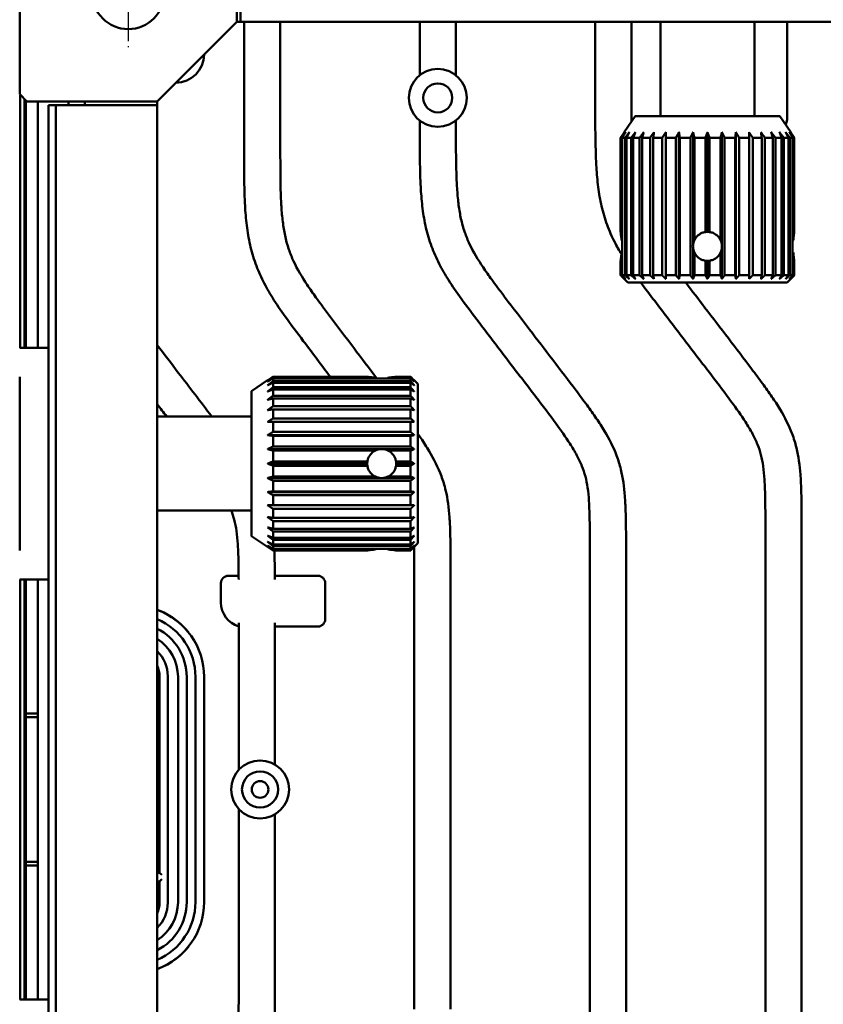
# Model space of a CAD drawing. Header units: millimetres. Extents: x 0 to 2239, y -60 to 841.
# Tile 22 of 161: x 145 to 256, y 535 to 671. Entities that reach past the tile are written whole.
import ezdxf

# ---------------------------------------------------------------- set-up
doc = ezdxf.new("R2010")
doc.units = ezdxf.units.MM
doc.linetypes.add('CHAIN', pattern=[0.3543, 0.2362, -0.0295, 0.0591, -0.0295])
doc.layers.add('Mittelpunktmarkierung (ISO)', color=7, linetype='Continuous', lineweight=25)
doc.layers.add('Sichtbar (ISO)', color=7, linetype='Continuous', lineweight=50)

msp = doc.modelspace()

# ---------------------------------------------------------------- linework, layer by layer
at = {"layer": 'Mittelpunktmarkierung (ISO)', "linetype": 'CHAIN', "ltscale": 23.990969}
msp.add_line((160.287, 681.971), (160.287, 666.971), dxfattribs=at)
at = {"layer": 'Sichtbar (ISO)'}
for p, q in [((145.287, 660.471), (145.287, 688.471)), ((175.287, 670.471), (175.287, 688.471)), ((175.787, 670.471), (175.787, 684.471)), ((175.287, 670.471), (164.287, 659.471)), ((175.787, 670.471), (175.287, 670.471)), ((614.787, 670.471), (175.787, 670.471)), ((176.287, 670.471), (176.287, 652.239)), ((181.287, 652.239), (181.287, 670.471)), ((200.537, 670.471), (200.537, 663.093)), ((205.537, 663.093), (205.537, 670.471)), ((224.787, 670.471), (224.787, 657.415)), ((229.787, 657.415), (229.787, 670.471)), ((233.787, 657.471), (233.787, 670.471)), ((246.787, 657.471), (246.787, 670.471)), ((251.287, 657.239), (251.287, 670.471)), ((146.287, 659.471), (145.287, 660.471)), ((145.362, 625.471), (145.362, 660.396)), ((145.934, 659.823), (145.934, 625.471)), ((146.119, 659.639), (146.119, 625.471)), ((146.287, 659.471), (164.287, 659.471)), ((147.787, 625.471), (147.787, 659.471)), ((152.037, 659.471), (152.037, 658.971)), ((154.287, 658.971), (154.287, 659.471)), ((164.287, 659.471), (164.287, 658.971)), ((149.287, 658.971), (149.287, 469.971)), ((150.287, 658.971), (149.287, 658.971)), ((150.287, 658.971), (150.287, 469.971)), ((150.287, 658.971), (164.287, 658.971)), ((164.287, 469.971), (164.287, 658.971)), ((200.537, 656.848), (200.537, 654.427)), ((205.537, 654.427), (205.537, 656.848)), ((230.287, 657.471), (228.787, 655.22)), ((230.287, 657.471), (250.287, 657.471)), ((250.287, 657.471), (251.787, 655.22)), ((228.291, 654.471), (228.423, 654.471)), ((228.291, 654.471), (228.291, 641.45)), ((228.423, 640.341), (228.423, 654.471)), ((228.523, 654.471), (228.916, 654.471)), ((228.523, 654.471), (228.523, 635.471)), ((228.787, 655.221), (228.787, 655.22)), ((228.916, 635.471), (228.916, 654.471)), ((229.112, 654.471), (229.754, 654.471)), ((229.112, 654.471), (229.112, 635.471)), ((229.754, 635.471), (229.754, 654.471)), ((230.041, 654.471), (230.913, 654.471)), ((230.041, 654.471), (230.041, 635.471)), ((230.913, 635.471), (230.913, 654.471)), ((231.281, 654.471), (232.356, 654.471)), ((231.281, 654.471), (231.281, 635.471)), ((232.356, 635.471), (232.356, 654.471)), ((232.795, 654.471), (234.04, 654.471)), ((232.795, 654.471), (232.795, 635.471)), ((234.04, 635.471), (234.04, 654.471)), ((234.537, 654.471), (235.915, 654.471)), ((234.537, 654.471), (234.537, 635.471)), ((235.915, 635.471), (235.915, 654.471)), ((236.354, 634.971), (236.354, 655.221)), ((236.453, 654.471), (237.922, 654.471)), ((236.453, 654.471), (236.453, 635.471)), ((237.922, 635.471), (237.922, 654.471)), ((238.29, 639.581), (238.29, 655.221)), ((238.486, 654.471), (240, 654.471)), ((238.486, 654.471), (238.486, 640.341)), ((240, 641.45), (240, 654.471)), ((240.287, 641.471), (240.287, 655.221)), ((240.574, 654.471), (242.088, 654.471)), ((240.574, 654.471), (240.574, 641.45)), ((242.088, 640.341), (242.088, 654.471)), ((242.284, 639.581), (242.284, 655.221)), ((242.653, 654.471), (244.121, 654.471)), ((242.653, 654.471), (242.653, 635.471)), ((244.121, 635.471), (244.121, 654.471)), ((244.22, 634.971), (244.22, 655.221)), ((244.66, 654.471), (246.037, 654.471)), ((244.66, 654.471), (244.66, 635.471)), ((246.037, 635.471), (246.037, 654.471)), ((246.534, 654.471), (247.779, 654.471)), ((246.534, 654.471), (246.534, 635.471)), ((247.779, 635.471), (247.779, 654.471)), ((248.218, 654.471), (249.293, 654.471)), ((248.218, 654.471), (248.218, 635.471)), ((249.293, 635.471), (249.293, 654.471)), ((249.661, 654.471), (250.533, 654.471)), ((249.661, 654.471), (249.661, 635.471)), ((250.533, 635.471), (250.533, 654.471)), ((250.82, 654.471), (251.462, 654.471)), ((250.82, 654.471), (250.82, 635.471)), ((251.462, 635.471), (251.462, 654.471)), ((251.658, 654.471), (252.052, 654.471)), ((251.658, 654.471), (251.658, 635.471)), ((252.052, 635.471), (252.052, 654.471)), ((252.151, 654.471), (252.284, 654.471)), ((252.151, 654.471), (252.151, 640.341)), ((252.284, 641.45), (252.284, 654.471)), ((238.29, 634.971), (238.29, 639.36)), ((242.284, 634.971), (242.284, 639.36)), ((252.052, 640.261), (252.052, 638.68)), ((228.423, 635.471), (228.423, 638.601)), ((238.486, 638.601), (238.486, 635.471)), ((242.088, 635.471), (242.088, 638.601)), ((252.151, 638.601), (252.151, 635.471)), ((228.291, 637.491), (228.291, 635.471)), ((240, 635.471), (240, 637.491)), ((240.287, 634.971), (240.287, 637.471)), ((240.574, 637.491), (240.574, 635.471)), ((252.284, 635.471), (252.284, 637.491)), ((228.423, 635.471), (228.291, 635.471)), ((228.916, 635.471), (228.523, 635.471)), ((229.754, 635.471), (229.112, 635.471)), ((230.913, 635.471), (230.041, 635.471)), ((232.356, 635.471), (231.281, 635.471)), ((234.04, 635.471), (232.795, 635.471)), ((235.915, 635.471), (234.537, 635.471)), ((237.922, 635.471), (236.453, 635.471)), ((240, 635.471), (238.486, 635.471)), ((242.088, 635.471), (240.574, 635.471)), ((244.121, 635.471), (242.653, 635.471)), ((246.037, 635.471), (244.66, 635.471)), ((247.779, 635.471), (246.534, 635.471)), ((249.293, 635.471), (248.218, 635.471)), ((250.533, 635.471), (249.661, 635.471)), ((251.462, 635.471), (250.82, 635.471)), ((252.052, 635.471), (251.658, 635.471)), ((252.284, 635.471), (252.151, 635.471)), ((229.287, 634.471), (228.787, 634.971)), ((251.287, 634.471), (229.287, 634.471)), ((251.287, 634.471), (251.787, 634.971)), ((145.287, 625.471), (149.287, 625.471)), ((145.287, 597.471), (145.287, 621.471)), ((193.308, 621.467), (180.287, 621.467)), ((180.287, 621.335), (180.287, 621.467)), ((199.287, 621.467), (197.266, 621.467)), ((199.287, 621.467), (199.287, 621.335)), ((177.287, 619.471), (179.537, 620.971)), ((180.287, 621.335), (194.417, 621.335)), ((199.287, 621.235), (180.287, 621.235)), ((180.287, 620.842), (180.287, 621.235)), ((180.287, 620.842), (199.287, 620.842)), ((180.287, 620.003), (180.287, 620.646)), ((199.287, 620.646), (180.287, 620.646)), ((194.496, 621.235), (196.078, 621.235)), ((196.157, 621.335), (199.287, 621.335)), ((199.287, 621.235), (199.287, 620.842)), ((199.287, 620.646), (199.287, 620.003)), ((200.287, 620.471), (199.787, 620.971)), ((200.287, 620.471), (200.287, 598.471)), ((177.287, 599.471), (177.287, 619.471)), ((180.287, 620.003), (199.287, 620.003)), ((180.287, 618.845), (180.287, 619.717)), ((199.287, 619.717), (180.287, 619.717)), ((180.287, 618.845), (199.287, 618.845)), ((199.287, 619.717), (199.287, 618.845)), ((180.287, 617.401), (180.287, 618.476)), ((199.287, 618.476), (180.287, 618.476)), ((180.287, 617.401), (199.287, 617.401)), ((199.287, 618.476), (199.287, 617.401)), ((177.287, 615.971), (164.287, 615.971)), ((180.287, 615.717), (180.287, 616.962)), ((199.287, 616.962), (180.287, 616.962)), ((199.287, 616.962), (199.287, 615.717)), ((180.287, 615.717), (199.287, 615.717)), ((180.287, 613.843), (180.287, 615.221)), ((199.287, 615.221), (180.287, 615.221)), ((199.287, 615.221), (199.287, 613.843)), ((199.787, 613.404), (179.537, 613.404)), ((180.287, 613.843), (199.287, 613.843)), ((180.287, 611.836), (180.287, 613.304)), ((199.287, 613.304), (180.287, 613.304)), ((199.287, 613.304), (199.287, 611.836)), ((195.177, 611.468), (179.537, 611.468)), ((180.287, 611.836), (199.287, 611.836)), ((180.287, 609.757), (180.287, 611.271)), ((194.417, 611.271), (180.287, 611.271)), ((199.787, 611.468), (195.397, 611.468)), ((199.287, 611.271), (196.157, 611.271)), ((199.287, 611.271), (199.287, 609.757)), ((193.287, 609.471), (179.537, 609.471)), ((180.287, 609.757), (193.308, 609.757)), ((180.287, 607.67), (180.287, 609.184)), ((193.308, 609.184), (180.287, 609.184)), ((197.266, 609.757), (199.287, 609.757)), ((199.287, 609.184), (197.266, 609.184)), ((199.787, 609.471), (197.287, 609.471)), ((199.287, 609.184), (199.287, 607.67)), ((195.177, 607.474), (179.537, 607.474)), ((180.287, 607.67), (194.417, 607.67)), ((180.287, 605.637), (180.287, 607.105)), ((199.287, 607.105), (180.287, 607.105)), ((199.787, 607.474), (195.397, 607.474)), ((196.157, 607.67), (199.287, 607.67)), ((199.287, 607.105), (199.287, 605.637)), ((199.787, 605.537), (179.537, 605.537)), ((180.287, 605.637), (199.287, 605.637)), ((180.287, 603.721), (180.287, 605.098)), ((199.287, 605.098), (180.287, 605.098)), ((199.287, 605.098), (199.287, 603.721)), ((180.287, 603.721), (199.287, 603.721)), ((177.287, 602.971), (164.287, 602.971)), ((180.287, 601.979), (180.287, 603.224)), ((199.287, 603.224), (180.287, 603.224)), ((199.287, 603.224), (199.287, 601.979)), ((180.287, 601.979), (199.287, 601.979)), ((180.287, 600.465), (180.287, 601.54)), ((199.287, 601.54), (180.287, 601.54)), ((199.287, 601.54), (199.287, 600.465)), ((248.287, 601.984), (248.287, 528.158)), ((253.287, 528.158), (253.287, 601.984)), ((180.287, 600.465), (199.287, 600.465)), ((180.287, 599.225), (180.287, 600.096)), ((199.287, 600.096), (180.287, 600.096)), ((199.287, 600.096), (199.287, 599.225)), ((177.287, 599.471), (179.537, 597.971)), ((180.287, 599.225), (199.287, 599.225)), ((180.287, 598.296), (180.287, 598.938)), ((199.287, 598.938), (180.287, 598.938)), ((180.287, 598.296), (199.287, 598.296)), ((199.287, 598.938), (199.287, 598.296)), ((200.287, 598.471), (199.787, 597.971)), ((224.037, 598.996), (224.037, 531.146)), ((229.037, 531.146), (229.037, 598.996)), ((179.537, 597.971), (179.537, 597.971)), ((180.287, 597.706), (180.287, 598.099)), ((199.287, 598.099), (180.287, 598.099)), ((180.287, 597.706), (199.287, 597.706)), ((180.287, 597.474), (180.287, 597.606)), ((194.417, 597.606), (180.287, 597.606)), ((180.287, 597.474), (193.308, 597.474)), ((199.287, 597.606), (196.157, 597.606)), ((197.266, 597.474), (199.287, 597.474)), ((199.287, 598.099), (199.287, 597.706)), ((199.287, 597.606), (199.287, 597.474)), ((199.787, 596.008), (199.787, 534.134)), ((204.787, 534.134), (204.787, 596.008)), ((149.287, 593.471), (145.287, 593.471)), ((145.362, 535.471), (145.362, 593.471)), ((145.934, 593.471), (145.934, 535.471)), ((146.119, 593.471), (146.119, 574.971)), ((147.787, 574.971), (147.787, 593.471)), ((173.087, 590.309), (173.087, 592.971)), ((174.087, 593.971), (175.53, 593.971)), ((180.535, 593.971), (186.487, 593.971)), ((187.487, 592.971), (187.487, 587.971)), ((175.537, 587.499), (175.537, 567.167)), ((180.537, 567.908), (180.537, 587.471)), ((186.487, 586.971), (180.537, 586.971)), ((164.607, 552.971), (164.607, 580.096)), ((165.75, 548.846), (165.75, 580.096)), ((167.157, 580.021), (167.157, 548.921)), ((168.357, 548.921), (168.357, 580.021)), ((169.557, 548.921), (169.557, 580.021)), ((170.757, 580.021), (170.757, 548.921)), ((146.119, 574.971), (146.136, 574.471)), ((147.787, 574.971), (146.119, 574.971)), ((146.136, 574.471), (146.136, 554.471)), ((147.787, 574.471), (146.136, 574.471)), ((147.787, 574.471), (147.787, 574.971)), ((147.787, 554.471), (147.787, 574.471)), ((175.537, 561.774), (175.537, 537.122)), ((180.537, 537.122), (180.537, 561.033)), ((146.136, 554.471), (146.119, 553.971)), ((146.119, 553.971), (146.119, 535.471)), ((146.119, 553.971), (147.787, 553.971)), ((146.136, 554.471), (147.787, 554.471)), ((147.787, 553.971), (147.787, 554.471)), ((147.787, 535.471), (147.787, 553.971)), ((164.287, 552.971), (164.607, 552.971)), ((164.607, 552.971), (164.907, 552.671)), ((164.607, 551.771), (164.907, 552.071)), ((164.607, 551.771), (164.287, 551.771)), ((164.607, 548.846), (164.607, 551.771)), ((145.287, 535.471), (149.287, 535.471))]:
    msp.add_line(p, q, dxfattribs=at)
for centre, radius in [((160.287, 674.471), 5), ((203.037, 659.971), 4), ((203.037, 659.971), 2), ((178.492, 564.471), 4), ((178.492, 564.471), 2.5), ((178.492, 564.471), 1.15)]:
    msp.add_circle(centre, radius, dxfattribs=at)
for centre, radius, start, end in [((166.777, 666.031), 4, 271.01166, 358.98834), ((248.787, 657.239), 2.5, 337.09776, 0), ((174.087, 592.971), 1, 89.9998, 180.00022), ((186.487, 592.971), 1, 359.9998, 90.00022), ((176.587, 590.309), 3.5, 180, 252.5424), ((160.907, 580.021), 9.85, 0, 69.93126), ((160.907, 580.021), 9.841, 38.7518, 67.9512), ((160.907, 580.021), 8.65, 0, 66.99874), ((186.487, 587.971), 1, 269.99978, 0.00022), ((160.907, 580.021), 7.45, 0, 63.01924), ((160.907, 580.021), 6.25, 0, 57.26189), ((160.907, 580.096), 4.843, 0, 45.7443), ((160.907, 580.096), 3.7, 0, 24.0045), ((160.907, 580.096), 5, 312.53185, 317.73142), ((160.907, 548.921), 9.85, 290.06874, 0), ((160.907, 548.921), 6.25, 302.73811, 0), ((160.907, 548.921), 7.45, 296.98076, 0), ((160.907, 548.921), 8.65, 293.00126, 0), ((160.907, 548.846), 3.7, 335.9955, 0), ((160.907, 548.846), 4.843, 314.2557, 0), ((160.907, 548.921), 9.841, 292.0488, 321.2482)]:
    msp.add_arc(centre, radius, start, end, dxfattribs=at)
for centre, major_axis, ratio, start_param, end_param in [((240.287, 639.471), (-2, 0), 0.9999945, 4.712389, 4.8562333), ((240.287, 639.471), (0, 2), 0.9999945, 6.139341, 6.2831853), ((223.475, 639.471), (5.495, 0), 0.3639707, 0.4064238, 0.4500607), ((223.475, 639.471), (-5.495, 0), 0.3639698, 3.5480218, 3.5916534), ((240.287, 639.471), (-2, 0), 0.9999962, 6.2279881, 6.3383825), ((240.287, 639.471), (0, 2), 0.9999913, 1.1207356, 1.5155991), ((240.287, 639.471), (0, 2), 0.9999913, 1.6259935, 2.0208571), ((240.287, 639.471), (-2, 0), 0.9999913, 3.1967898, 3.5916534), ((240.287, 639.471), (-2, 0), 0.9999913, 2.6915319, 3.0863955), ((240.287, 639.471), (0, 2), 0.9999962, 4.6571918, 4.7675862), ((257.099, 639.471), (5.495, 0), 0.3639707, 2.6915367, 2.7351757), ((257.099, 639.471), (-5.495, 0), 0.3639698, 5.8331246, 5.876763), ((223.475, 639.471), (5.495, 0), 0.3639707, 5.8331246, 5.8767615), ((257.099, 639.471), (-5.495, 0), 0.3639698, 0.4064223, 0.4500607), ((257.099, 639.471), (5.495, 0), 0.3639707, 3.5480096, 3.5916502), ((240.287, 639.471), (-2, 0), 0.9999945, 1.426952, 1.5707963), ((240.287, 639.471), (0, 2), 0.9999945, 3.1415927, 3.285437), ((195.287, 626.282), (0, 5.495), 0.3639707, 2.6915367, 2.7351757), ((195.287, 626.282), (0, -5.495), 0.3639698, 5.8331246, 5.876763), ((195.287, 626.282), (0, -5.495), 0.3639698, 0.4064223, 0.4500607), ((195.287, 626.282), (0, 5.495), 0.3639707, 3.5480096, 3.5916502), ((195.287, 609.471), (0, -2), 0.9999913, 3.1967898, 3.5916534), ((195.287, 609.471), (-2, 0), 0.9999962, 4.6571918, 4.7675862), ((195.287, 609.471), (0, -2), 0.9999913, 2.6915319, 3.0863955), ((195.287, 609.471), (-2, 0), 0.9999945, 6.139341, 6.2831853), ((195.287, 609.471), (0, -2), 0.9999945, 4.712389, 4.8562333), ((195.287, 609.471), (-2, 0), 0.9999945, 3.1415927, 3.285437), ((195.287, 609.471), (0, -2), 0.9999945, 1.426952, 1.5707963), ((195.287, 609.471), (-2, 0), 0.9999913, 1.1207356, 1.5155991), ((195.287, 609.471), (0, -2), 0.9999962, 6.2279881, 6.3383825), ((195.287, 609.471), (-2, 0), 0.9999913, 1.6259935, 2.0208571), ((195.287, 592.659), (0, 5.495), 0.3639707, 0.4064238, 0.4500607), ((195.287, 592.659), (0, -5.495), 0.3639698, 3.5480218, 3.5916534), ((195.287, 592.659), (0, 5.495), 0.3639707, 5.8331246, 5.8767615)]:
    msp.add_ellipse(centre, major_axis=major_axis, ratio=ratio, start_param=start_param, end_param=end_param, dxfattribs=at)
for points, knots in [([(228.406, 638.388), (228.077, 638.934), (227.338, 640.254), (226.358, 642.453), (225.605, 645.012), (225.153, 647.678), (224.934, 650.264), (224.809, 653.516), (224.787, 655.859), (224.787, 657.415)], [0.68406633, 0.68406633, 0.68406633, 0.68406633, 0.71475576, 0.75686986, 0.79990096, 0.84305468, 0.88707708, 0.92495401, 1, 1, 1, 1]), ([(224.037, 598.996), (224.031, 599.887), (224.023, 601.189), (223.983, 602.96), (223.916, 604.455), (223.769, 606.066), (223.466, 607.686), (222.971, 609.181), (222.237, 610.69), (221.05, 612.655), (219.131, 615.334), (216.216, 619.165), (212.661, 623.808), (209.203, 628.331), (206.437, 631.975), (204.561, 634.669), (203.177, 637.066), (202.108, 639.465), (201.355, 642.024), (200.903, 644.69), (200.684, 647.276), (200.559, 650.528), (200.537, 652.87), (200.537, 654.427)], [0, 0, 0, 0, 0.0429756, 0.0627808, 0.0854317, 0.1151469, 0.1407264, 0.1647683, 0.190854, 0.2214431, 0.275248, 0.3494912, 0.4532903, 0.556737, 0.6236731, 0.6735552, 0.7147558, 0.7568699, 0.799901, 0.8430547, 0.8870771, 0.924954, 1, 1, 1, 1]), ([(205.537, 654.427), (205.545, 653.165), (205.557, 651.122), (205.638, 648.365), (205.781, 646.21), (206.031, 644.229), (206.372, 642.641), (206.829, 641.17), (207.654, 639.171), (208.963, 637.014), (210.34, 635.076), (211.375, 633.679), (213.108, 631.388), (216.727, 626.646), (220.518, 621.718), (223.598, 617.622), (224.919, 615.764), (226.386, 613.504), (227.598, 611.167), (228.534, 608.127), (228.87, 605.551), (229.018, 602.315), (229.037, 600.315), (229.037, 598.996)], [0, 0, 0, 0, 0.0608257, 0.0985275, 0.1329671, 0.1649618, 0.1947283, 0.2111858, 0.2391865, 0.2987194, 0.3323121, 0.3537806, 0.3823973, 0.4706436, 0.6409893, 0.6818033, 0.7173771, 0.750735, 0.8116004, 0.8437163, 0.9035957, 0.9364005, 1, 1, 1, 1]), ([(188.186, 621.467), (186.944, 623.108), (184.853, 625.872), (182.142, 629.481), (180.258, 632.218), (178.87, 634.652), (177.799, 637.086), (177.05, 639.68), (176.607, 642.381), (176.399, 644.999), (176.287, 648.293), (176.287, 650.663), (176.287, 652.239)], [0.45883525, 0.45883525, 0.45883525, 0.45883525, 0.55673706, 0.62367314, 0.6735552, 0.71475577, 0.75686988, 0.79990097, 0.8430547, 0.8870771, 0.92495402, 1, 1, 1, 1]), ([(181.287, 652.239), (181.289, 650.962), (181.291, 648.893), (181.358, 646.103), (181.492, 643.92), (181.734, 641.914), (182.071, 640.304), (182.526, 638.813), (183.351, 636.785), (184.664, 634.596), (186.048, 632.626), (187.089, 631.207), (188.831, 628.879), (191.371, 625.515), (193.556, 622.637), (194.617, 621.235)], [0, 0, 0, 0, 0.06082574, 0.09852746, 0.13296707, 0.16496184, 0.19472835, 0.21118575, 0.2391865, 0.29871939, 0.33231212, 0.35378058, 0.38239728, 0.47064356, 0.55427713, 0.55427713, 0.55427713, 0.55427713]), ([(228.291, 641.45), (228.295, 641.426), (228.302, 641.382), (228.327, 641.216), (228.35, 641.062), (228.389, 640.733), (228.408, 640.546), (228.423, 640.341)], [0.33012936, 0.33012936, 0.33012936, 0.33012936, 0.37744358, 0.37744358, 0.45293149, 0.45293149, 0.51765703, 0.51765703, 0.51765703, 0.51765703]), ([(228.423, 640.341), (228.408, 640.546), (228.389, 640.733), (228.35, 641.062), (228.327, 641.216), (228.302, 641.382), (228.295, 641.426), (228.291, 641.45)], [0.08627056, 0.08627056, 0.08627056, 0.08627056, 0.15097985, 0.15097985, 0.22646776, 0.22646776, 0.27378196, 0.27378196, 0.27378196, 0.27378196]), ([(238.287, 639.471), (238.287, 639.723), (238.338, 639.991), (238.542, 640.484), (238.696, 640.708), (239.05, 641.062), (239.274, 641.216), (239.675, 641.382), (239.838, 641.426), (240, 641.449)], [-0.60547484, -0.60547484, -0.60547484, -0.60547484, -0.52978519, -0.52978519, -0.45409555, -0.45409555, -0.37841648, -0.37841648, -0.33092844, -0.33092844, -0.33092844, -0.33092844]), ([(238.486, 640.341), (238.586, 640.546), (238.721, 640.733), (239.05, 641.062), (239.275, 641.216), (239.675, 641.382), (239.838, 641.426), (240, 641.45)], [0.69016564, 0.69016564, 0.69016564, 0.69016564, 0.75489119, 0.75489119, 0.8303791, 0.8303791, 0.8776933, 0.8776933, 0.8776933, 0.8776933]), ([(240.574, 641.45), (240.736, 641.426), (240.899, 641.382), (241.299, 641.216), (241.524, 641.062), (241.853, 640.733), (241.988, 640.546), (242.088, 640.341)], [0.9340407, 0.9340407, 0.9340407, 0.9340407, 0.98135491, 0.98135491, 1.05684282, 1.05684282, 1.12156837, 1.12156837, 1.12156837, 1.12156837]), ([(252.284, 641.45), (252.28, 641.426), (252.272, 641.382), (252.247, 641.216), (252.225, 641.062), (252.185, 640.733), (252.166, 640.546), (252.151, 640.341)], [0.9340407, 0.9340407, 0.9340407, 0.9340407, 0.98135491, 0.98135491, 1.05684282, 1.05684282, 1.12156837, 1.12156837, 1.12156837, 1.12156837]), ([(252.151, 640.341), (252.166, 640.546), (252.185, 640.733), (252.225, 641.062), (252.247, 641.216), (252.272, 641.382), (252.28, 641.426), (252.284, 641.45)], [0.69016564, 0.69016564, 0.69016564, 0.69016564, 0.75489119, 0.75489119, 0.8303791, 0.8303791, 0.8776933, 0.8776933, 0.8776933, 0.8776933]), ([(240, 637.492), (239.838, 637.515), (239.675, 637.559), (239.274, 637.726), (239.05, 637.879), (238.696, 638.233), (238.542, 638.458), (238.338, 638.95), (238.287, 639.218), (238.287, 639.471)], [0.33092843, 0.33092843, 0.33092843, 0.33092843, 0.37841648, 0.37841648, 0.45409555, 0.45409555, 0.52978519, 0.52978519, 0.60547484, 0.60547484, 0.60547484, 0.60547484]), ([(228.423, 638.601), (228.408, 638.395), (228.389, 638.208), (228.35, 637.879), (228.327, 637.725), (228.302, 637.559), (228.295, 637.515), (228.291, 637.491)], [0.69016564, 0.69016564, 0.69016564, 0.69016564, 0.75489119, 0.75489119, 0.8303791, 0.8303791, 0.8776933, 0.8776933, 0.8776933, 0.8776933]), ([(228.291, 637.491), (228.295, 637.515), (228.302, 637.559), (228.327, 637.725), (228.35, 637.879), (228.389, 638.208), (228.408, 638.395), (228.423, 638.6)], [0.9340407, 0.9340407, 0.9340407, 0.9340407, 0.98135491, 0.98135491, 1.05684282, 1.05684282, 1.12155213, 1.12155213, 1.12155213, 1.12155213]), ([(240, 637.491), (239.838, 637.515), (239.675, 637.559), (239.275, 637.725), (239.05, 637.879), (238.721, 638.208), (238.586, 638.395), (238.486, 638.601)], [0.33012937, 0.33012937, 0.33012937, 0.33012937, 0.37744358, 0.37744358, 0.45293149, 0.45293149, 0.51765703, 0.51765703, 0.51765703, 0.51765703]), ([(242.088, 638.601), (241.988, 638.395), (241.853, 638.208), (241.524, 637.879), (241.299, 637.725), (240.899, 637.559), (240.736, 637.515), (240.574, 637.491)], [0.0862543, 0.0862543, 0.0862543, 0.0862543, 0.15097985, 0.15097985, 0.22646776, 0.22646776, 0.27378197, 0.27378197, 0.27378197, 0.27378197]), ([(252.284, 637.491), (252.28, 637.515), (252.272, 637.559), (252.247, 637.725), (252.225, 637.879), (252.185, 638.208), (252.166, 638.395), (252.151, 638.601)], [0.33012936, 0.33012936, 0.33012936, 0.33012936, 0.37744358, 0.37744358, 0.45293149, 0.45293149, 0.51765703, 0.51765703, 0.51765703, 0.51765703]), ([(252.151, 638.601), (252.166, 638.395), (252.185, 638.208), (252.225, 637.879), (252.247, 637.725), (252.272, 637.559), (252.28, 637.515), (252.284, 637.491)], [0.0862543, 0.0862543, 0.0862543, 0.0862543, 0.15097985, 0.15097985, 0.22646776, 0.22646776, 0.27378196, 0.27378196, 0.27378196, 0.27378196]), ([(248.287, 601.984), (248.281, 602.875), (248.273, 604.177), (248.233, 605.948), (248.166, 607.443), (248.019, 609.054), (247.716, 610.674), (247.221, 612.169), (246.487, 613.678), (245.3, 615.643), (243.381, 618.322), (240.466, 622.153), (236.911, 626.796), (233.652, 631.059), (231.709, 633.616), (231.079, 634.471)], [0, 0, 0, 0, 0.04297559, 0.06278076, 0.0854317, 0.11514694, 0.14072638, 0.16476834, 0.190854, 0.22144305, 0.27524796, 0.3494912, 0.45329026, 0.55673705, 0.60789692, 0.60789692, 0.60789692, 0.60789692]), ([(237.29, 634.471), (238.172, 633.309), (241.205, 629.338), (244.768, 624.706), (247.848, 620.61), (249.169, 618.752), (250.636, 616.492), (251.848, 614.155), (252.784, 611.115), (253.12, 608.539), (253.268, 605.303), (253.287, 603.303), (253.287, 601.984)], [0.40040188, 0.40040188, 0.40040188, 0.40040188, 0.47064356, 0.64098929, 0.68180329, 0.71737714, 0.75073498, 0.81160036, 0.84371626, 0.90359571, 0.93640046, 1, 1, 1, 1]), ([(164.287, 625.839), (165.253, 624.566), (166.223, 623.296), (167.194, 622.027), (168.739, 620.008), (170.288, 617.993), (171.828, 615.971)], [0.25679746, 0.25679746, 0.25679746, 0.25679746, 0.35225133, 0.35225133, 0.35225133, 0.50409907, 0.50409907, 0.50409907, 0.50409907]), ([(193.308, 621.467), (193.332, 621.463), (193.376, 621.456), (193.542, 621.43), (193.696, 621.408), (194.025, 621.369), (194.212, 621.35), (194.417, 621.335)], [0.9340407, 0.9340407, 0.9340407, 0.9340407, 0.98135491, 0.98135491, 1.05684282, 1.05684282, 1.12156837, 1.12156837, 1.12156837, 1.12156837]), ([(194.417, 621.335), (194.212, 621.35), (194.025, 621.369), (193.696, 621.408), (193.542, 621.43), (193.376, 621.456), (193.332, 621.463), (193.308, 621.467)], [0.69016564, 0.69016564, 0.69016564, 0.69016564, 0.75489119, 0.75489119, 0.8303791, 0.8303791, 0.8776933, 0.8776933, 0.8776933, 0.8776933]), ([(197.266, 621.467), (197.242, 621.463), (197.199, 621.456), (197.032, 621.43), (196.879, 621.408), (196.549, 621.369), (196.363, 621.35), (196.157, 621.335)], [0.33012936, 0.33012936, 0.33012936, 0.33012936, 0.37744358, 0.37744358, 0.45293149, 0.45293149, 0.51765703, 0.51765703, 0.51765703, 0.51765703]), ([(196.157, 621.335), (196.363, 621.35), (196.549, 621.369), (196.879, 621.408), (197.032, 621.43), (197.199, 621.456), (197.242, 621.463), (197.266, 621.467)], [0.0862543, 0.0862543, 0.0862543, 0.0862543, 0.15097985, 0.15097985, 0.22646776, 0.22646776, 0.27378196, 0.27378196, 0.27378196, 0.27378196]), ([(200.287, 613.589), (200.432, 613.379), (200.971, 612.588), (202.179, 610.707), (203.393, 608.335), (204.326, 605.253), (204.651, 602.644), (204.787, 599.367), (204.787, 597.343), (204.787, 596.008)], [0.7052253, 0.7052253, 0.7052253, 0.7052253, 0.71737714, 0.75073498, 0.81160036, 0.84371626, 0.90359571, 0.93640046, 1, 1, 1, 1]), ([(193.308, 609.757), (193.332, 609.919), (193.376, 610.082), (193.542, 610.483), (193.696, 610.707), (194.025, 611.037), (194.212, 611.172), (194.417, 611.271)], [0.9340407, 0.9340407, 0.9340407, 0.9340407, 0.98135491, 0.98135491, 1.05684282, 1.05684282, 1.12156837, 1.12156837, 1.12156837, 1.12156837]), ([(196.157, 611.271), (196.363, 611.172), (196.549, 611.037), (196.879, 610.707), (197.032, 610.483), (197.199, 610.082), (197.242, 609.919), (197.266, 609.757)], [0.0862543, 0.0862543, 0.0862543, 0.0862543, 0.15097985, 0.15097985, 0.22646776, 0.22646776, 0.27378197, 0.27378197, 0.27378197, 0.27378197]), ([(195.287, 607.471), (195.035, 607.471), (194.766, 607.521), (194.274, 607.726), (194.05, 607.879), (193.696, 608.233), (193.542, 608.457), (193.376, 608.858), (193.332, 609.021), (193.308, 609.184)], [-0.60547484, -0.60547484, -0.60547484, -0.60547484, -0.52978519, -0.52978519, -0.45409555, -0.45409555, -0.37841648, -0.37841648, -0.33092844, -0.33092844, -0.33092844, -0.33092844]), ([(194.417, 607.67), (194.212, 607.77), (194.025, 607.904), (193.696, 608.234), (193.542, 608.458), (193.376, 608.859), (193.332, 609.022), (193.308, 609.184)], [0.69016564, 0.69016564, 0.69016564, 0.69016564, 0.75489119, 0.75489119, 0.8303791, 0.8303791, 0.8776933, 0.8776933, 0.8776933, 0.8776933]), ([(197.266, 609.184), (197.242, 609.021), (197.198, 608.858), (197.032, 608.457), (196.878, 608.233), (196.524, 607.879), (196.3, 607.726), (195.808, 607.521), (195.539, 607.471), (195.287, 607.471)], [0.33092843, 0.33092843, 0.33092843, 0.33092843, 0.37841648, 0.37841648, 0.45409555, 0.45409555, 0.52978519, 0.52978519, 0.60547484, 0.60547484, 0.60547484, 0.60547484]), ([(197.266, 609.184), (197.242, 609.022), (197.199, 608.859), (197.032, 608.458), (196.879, 608.234), (196.549, 607.904), (196.363, 607.77), (196.157, 607.67)], [0.33012937, 0.33012937, 0.33012937, 0.33012937, 0.37744358, 0.37744358, 0.45293149, 0.45293149, 0.51765703, 0.51765703, 0.51765703, 0.51765703]), ([(175.534, 593.471), (175.529, 594.211), (175.523, 594.952), (175.51, 595.693), (175.503, 596.104), (175.494, 596.514), (175.48, 596.925), (175.465, 597.394), (175.444, 597.864), (175.413, 598.332), (175.374, 598.947), (175.317, 599.562), (175.23, 600.172), (175.156, 600.697), (175.058, 601.219), (174.924, 601.733), (174.815, 602.152), (174.682, 602.566), (174.526, 602.971)], [0, 0, 0, 0, 0.03598512, 0.03598512, 0.03598512, 0.05593495, 0.05593495, 0.05593495, 0.07875134, 0.07875134, 0.07875134, 0.10868364, 0.10868364, 0.10868364, 0.13444992, 0.13444992, 0.13444992, 0.15550246, 0.15550246, 0.15550246, 0.15550246]), ([(180.462, 597.474), (180.469, 597.308), (180.475, 597.142), (180.481, 596.976), (180.52, 595.808), (180.534, 594.639), (180.537, 593.471)], [0.920148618, 0.920148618, 0.920148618, 0.920148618, 0.930091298, 0.930091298, 0.930091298, 1, 1, 1, 1]), ([(193.308, 597.474), (193.332, 597.478), (193.376, 597.485), (193.542, 597.511), (193.696, 597.533), (194.025, 597.572), (194.212, 597.591), (194.417, 597.606)], [0.33012936, 0.33012936, 0.33012936, 0.33012936, 0.37744358, 0.37744358, 0.45293149, 0.45293149, 0.51765703, 0.51765703, 0.51765703, 0.51765703]), ([(194.417, 597.606), (194.212, 597.591), (194.025, 597.572), (193.696, 597.533), (193.542, 597.511), (193.376, 597.485), (193.332, 597.478), (193.308, 597.474)], [0.08627056, 0.08627056, 0.08627056, 0.08627056, 0.15097985, 0.15097985, 0.22646776, 0.22646776, 0.27378196, 0.27378196, 0.27378196, 0.27378196]), ([(197.266, 597.474), (197.242, 597.478), (197.199, 597.485), (197.032, 597.511), (196.879, 597.533), (196.549, 597.572), (196.363, 597.591), (196.157, 597.606)], [0.9340407, 0.9340407, 0.9340407, 0.9340407, 0.98135491, 0.98135491, 1.05684282, 1.05684282, 1.12155213, 1.12155213, 1.12155213, 1.12155213]), ([(196.157, 597.606), (196.363, 597.591), (196.549, 597.572), (196.879, 597.533), (197.032, 597.511), (197.199, 597.485), (197.242, 597.478), (197.266, 597.474)], [0.69016564, 0.69016564, 0.69016564, 0.69016564, 0.75489119, 0.75489119, 0.8303791, 0.8303791, 0.8776933, 0.8776933, 0.8776933, 0.8776933]), ([(174.128, 525.971), (174.202, 526.124), (174.272, 526.278), (174.34, 526.433), (174.559, 526.937), (174.747, 527.455), (174.895, 527.983), (175.047, 528.525), (175.157, 529.079), (175.24, 529.637), (175.337, 530.283), (175.397, 530.934), (175.438, 531.585), (175.467, 532.058), (175.486, 532.531), (175.5, 533.004), (175.54, 534.376), (175.537, 535.749), (175.537, 537.122)], [0.81955233, 0.81955233, 0.81955233, 0.81955233, 0.82764389, 0.82764389, 0.82764389, 0.85383785, 0.85383785, 0.85383785, 0.88072483, 0.88072483, 0.88072483, 0.91189687, 0.91189687, 0.91189687, 0.93448276, 0.93448276, 0.93448276, 1, 1, 1, 1]), ([(180.537, 537.122), (180.537, 535.787), (180.541, 533.9), (180.472, 532.016), (180.44, 531.467)], [0, 0, 0, 0, 0.07755177, 0.10951133, 0.10951133, 0.10951133, 0.10951133])]:
    msp.add_open_spline(points, degree=3, knots=knots, dxfattribs=at)
for points in [[(229.787, 657.415), (229.789, 657.186), (229.79, 656.956), (229.792, 656.727)], [(165.586, 615.971), (165.153, 616.537), (164.72, 617.103), (164.287, 617.668)], [(199.787, 596.008), (199.786, 596.66), (199.785, 597.312), (199.781, 597.964)], [(164.606, 589.15), (164.604, 589.147), (164.603, 589.145), (164.601, 589.142)], [(168.588, 586.187), (168.586, 586.185), (168.584, 586.183), (168.582, 586.181)], [(168.588, 542.754), (168.586, 542.756), (168.584, 542.758), (168.582, 542.76)], [(164.606, 539.791), (164.604, 539.794), (164.603, 539.797), (164.601, 539.799)]]:
    msp.add_open_spline(points, degree=3, dxfattribs=at)
for points, weights in [([(228.291, 654.471), (228.544, 654.856), (228.787, 655.22)], [1.04722962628, 1.04519407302, 1.04254159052]), ([(228.962, 655.221), (228.698, 654.856), (228.423, 654.471)], [1.04628301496, 1.04931796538, 1.05173519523]), ([(228.523, 654.471), (228.747, 654.856), (228.962, 655.221)], [1.06179072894, 1.05851459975, 1.05462033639]), ([(229.481, 655.221), (229.204, 654.856), (228.916, 654.471)], [1.05462033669, 1.05851460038, 1.06179072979]), ([(229.112, 654.471), (229.3, 654.856), (229.481, 655.221)], [1.0617907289, 1.05851459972, 1.05462033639]), ([(230.328, 655.221), (230.047, 654.856), (229.754, 654.471)], [1.05462033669, 1.05851460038, 1.06179072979]), ([(230.041, 654.471), (230.187, 654.856), (230.328, 655.221)], [1.0617907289, 1.05851459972, 1.05462033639]), ([(231.478, 655.221), (231.201, 654.856), (230.913, 654.471)], [1.05462033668, 1.05851460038, 1.06179072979]), ([(231.281, 654.471), (231.382, 654.856), (231.478, 655.221)], [1.0617907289, 1.05851459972, 1.05462033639]), ([(232.895, 655.221), (232.631, 654.856), (232.356, 654.471)], [1.05462033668, 1.05851460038, 1.06179072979]), ([(232.795, 654.471), (232.846, 654.856), (232.895, 655.221)], [1.0617907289, 1.05851459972, 1.05462033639]), ([(234.537, 655.221), (234.294, 654.856), (234.04, 654.471)], [1.05462033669, 1.05851460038, 1.06179072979]), ([(234.537, 654.471), (234.537, 654.856), (234.537, 655.221)], [1.0617907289, 1.05851459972, 1.05462033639]), ([(236.354, 655.221), (236.139, 654.856), (235.915, 654.471)], [1.05462033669, 1.05851460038, 1.06179072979]), ([(236.453, 654.471), (236.403, 654.856), (236.354, 655.221)], [1.0617907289, 1.05851459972, 1.05462033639]), ([(238.29, 655.221), (238.11, 654.856), (237.922, 654.471)], [1.05462033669, 1.05851460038, 1.06179072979]), ([(238.486, 654.471), (238.386, 654.856), (238.29, 655.221)], [1.05173597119, 1.04931867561, 1.04628365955]), ([(240.287, 655.221), (240.147, 654.856), (240, 654.471)], [1.04254090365, 1.04519381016, 1.04722962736]), ([(240.574, 654.471), (240.427, 654.856), (240.287, 655.221)], [1.04722962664, 1.04519380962, 1.04254090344]), ([(242.284, 655.221), (242.188, 654.856), (242.088, 654.471)], [1.04628365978, 1.04931867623, 1.05173597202]), ([(242.653, 654.471), (242.464, 654.856), (242.284, 655.221)], [1.0617907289, 1.05851459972, 1.05462033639]), ([(244.22, 655.221), (244.172, 654.856), (244.121, 654.471)], [1.05462033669, 1.05851460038, 1.06179072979]), ([(244.66, 654.471), (244.435, 654.856), (244.22, 655.221)], [1.0617907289, 1.05851459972, 1.05462033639]), ([(246.037, 655.221), (246.037, 654.856), (246.037, 654.471)], [1.05462033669, 1.05851460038, 1.06179072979]), ([(246.534, 654.471), (246.28, 654.856), (246.037, 655.221)], [1.0617907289, 1.05851459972, 1.05462033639]), ([(247.679, 655.221), (247.728, 654.856), (247.779, 654.471)], [1.05462033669, 1.05851460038, 1.06179072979]), ([(248.218, 654.471), (247.943, 654.856), (247.679, 655.221)], [1.0617907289, 1.05851459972, 1.05462033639]), ([(249.097, 655.221), (249.193, 654.856), (249.293, 654.471)], [1.05462033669, 1.05851460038, 1.06179072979]), ([(249.661, 654.471), (249.373, 654.856), (249.097, 655.221)], [1.0617907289, 1.05851459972, 1.05462033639]), ([(250.246, 655.221), (250.387, 654.856), (250.533, 654.471)], [1.05462033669, 1.05851460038, 1.06179072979]), ([(250.82, 654.471), (250.527, 654.856), (250.246, 655.221)], [1.0617907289, 1.05851459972, 1.05462033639]), ([(251.094, 655.221), (251.274, 654.856), (251.462, 654.471)], [1.05462033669, 1.05851460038, 1.06179072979]), ([(251.658, 654.471), (251.37, 654.856), (251.094, 655.221)], [1.0617907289, 1.05851459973, 1.05462033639]), ([(252.151, 654.471), (251.876, 654.856), (251.612, 655.221)], [1.05173519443, 1.04931796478, 1.04628301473]), ([(251.612, 655.221), (251.827, 654.856), (252.052, 654.471)], [1.05462033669, 1.05851460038, 1.06179072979]), ([(251.787, 655.221), (252.03, 654.856), (252.284, 654.471)], [1.04254089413, 1.04519380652, 1.04722962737]), ([(228.787, 634.971), (228.544, 635.214), (228.291, 635.471)], [1.01237779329, 1.01319210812, 1.01340354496]), ([(228.423, 635.471), (228.698, 635.214), (228.962, 634.971)], [1.02021547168, 1.01922126, 1.01762181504]), ([(228.962, 634.971), (228.747, 635.214), (228.523, 635.471)], [1.04577024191, 1.05170630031, 1.05704636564]), ([(228.916, 635.471), (229.204, 635.214), (229.481, 634.971)], [1.05704636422, 1.05170629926, 1.04577024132]), ([(229.481, 634.971), (229.3, 635.214), (229.112, 635.471)], [1.04577024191, 1.05170630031, 1.05704636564]), ([(229.754, 635.471), (230.047, 635.214), (230.328, 634.971)], [1.05704636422, 1.05170629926, 1.04577024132]), ([(230.328, 634.971), (230.187, 635.214), (230.041, 635.471)], [1.04577024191, 1.05170630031, 1.05704636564]), ([(230.913, 635.471), (231.201, 635.214), (231.478, 634.971)], [1.05704636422, 1.05170629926, 1.04577024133]), ([(231.478, 634.971), (231.382, 635.214), (231.281, 635.471)], [1.04577024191, 1.05170630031, 1.05704636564]), ([(232.356, 635.471), (232.631, 635.214), (232.895, 634.971)], [1.05704636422, 1.05170629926, 1.04577024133]), ([(232.895, 634.971), (232.846, 635.214), (232.795, 635.471)], [1.04577024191, 1.05170630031, 1.05704636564]), ([(234.04, 635.471), (234.294, 635.214), (234.537, 634.971)], [1.05704636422, 1.05170629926, 1.04577024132]), ([(234.537, 634.971), (234.537, 635.214), (234.537, 635.471)], [1.04577024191, 1.05170630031, 1.05704636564]), ([(235.915, 635.471), (236.139, 635.214), (236.354, 634.971)], [1.05704636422, 1.05170629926, 1.04577024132]), ([(236.354, 634.971), (236.403, 635.214), (236.453, 635.471)], [1.04577024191, 1.05170630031, 1.05704636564]), ([(237.922, 635.471), (238.11, 635.214), (238.29, 634.971)], [1.05704636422, 1.05170629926, 1.04577024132]), ([(238.29, 634.971), (238.386, 635.214), (238.486, 635.471)], [1.01762268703, 1.01922226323, 1.02021660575]), ([(240, 635.471), (240.147, 635.214), (240.287, 634.971)], [1.01340354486, 1.01319208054, 1.0123775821]), ([(240.287, 634.971), (240.427, 635.214), (240.574, 635.471)], [1.01237758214, 1.01319208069, 1.01340354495]), ([(242.088, 635.471), (242.188, 635.214), (242.284, 634.971)], [1.02021660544, 1.01922226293, 1.01762268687]), ([(242.284, 634.971), (242.464, 635.214), (242.653, 635.471)], [1.04577024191, 1.05170630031, 1.05704636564]), ([(244.121, 635.471), (244.172, 635.214), (244.22, 634.971)], [1.05704636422, 1.05170629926, 1.04577024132]), ([(244.22, 634.971), (244.435, 635.214), (244.66, 635.471)], [1.04577024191, 1.05170630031, 1.05704636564]), ([(246.037, 634.971), (246.28, 635.214), (246.534, 635.471)], [1.04577024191, 1.05170630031, 1.05704636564]), ([(246.037, 635.471), (246.037, 635.214), (246.037, 634.971)], [1.05704636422, 1.05170629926, 1.04577024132]), ([(247.679, 634.971), (247.943, 635.214), (248.218, 635.471)], [1.04577024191, 1.05170630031, 1.05704636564]), ([(247.779, 635.471), (247.728, 635.214), (247.679, 634.971)], [1.05704636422, 1.05170629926, 1.04577024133]), ([(249.097, 634.971), (249.373, 635.214), (249.661, 635.471)], [1.04577024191, 1.05170630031, 1.05704636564]), ([(249.293, 635.471), (249.193, 635.214), (249.097, 634.971)], [1.05704636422, 1.05170629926, 1.04577024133]), ([(250.246, 634.971), (250.527, 635.214), (250.82, 635.471)], [1.04577024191, 1.05170630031, 1.05704636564]), ([(250.533, 635.471), (250.387, 635.214), (250.246, 634.971)], [1.05704636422, 1.05170629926, 1.04577024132]), ([(251.094, 634.971), (251.37, 635.214), (251.658, 635.471)], [1.0457702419, 1.05170630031, 1.05704636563]), ([(251.462, 635.471), (251.274, 635.214), (251.094, 634.971)], [1.05704636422, 1.05170629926, 1.04577024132]), ([(252.052, 635.471), (251.827, 635.214), (251.612, 634.971)], [1.05704636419, 1.05170629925, 1.04577024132]), ([(251.612, 634.971), (251.876, 635.214), (252.151, 635.471)], [1.0176218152, 1.0192212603, 1.02021547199]), ([(252.284, 635.471), (252.03, 635.214), (251.787, 634.971)], [1.01340354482, 1.01319208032, 1.01237758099]), ([(228.787, 634.971), (228.787, 634.971), (228.787, 634.971)], [1.01237779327, 1.01237768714, 1.01237758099]), ([(179.537, 620.971), (179.902, 621.214), (180.287, 621.467)], [1.04254089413, 1.04519380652, 1.04722962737]), ([(199.287, 621.467), (199.544, 621.214), (199.787, 620.971)], [1.01340354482, 1.01319208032, 1.01237758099]), ([(180.287, 621.335), (179.902, 621.06), (179.537, 620.796)], [1.05173519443, 1.04931796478, 1.04628301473]), ([(179.537, 620.796), (179.902, 621.011), (180.287, 621.235)], [1.05462033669, 1.05851460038, 1.06179072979]), ([(180.287, 620.842), (179.902, 620.553), (179.537, 620.277)], [1.0617907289, 1.05851459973, 1.05462033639]), ([(179.537, 620.277), (179.902, 620.457), (180.287, 620.646)], [1.05462033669, 1.05851460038, 1.06179072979]), ([(199.787, 620.796), (199.544, 621.06), (199.287, 621.335)], [1.0176218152, 1.0192212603, 1.02021547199]), ([(199.287, 621.235), (199.544, 621.011), (199.787, 620.796)], [1.05704636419, 1.05170629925, 1.04577024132]), ([(199.787, 620.277), (199.544, 620.553), (199.287, 620.842)], [1.0457702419, 1.05170630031, 1.05704636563]), ([(199.287, 620.646), (199.544, 620.457), (199.787, 620.277)], [1.05704636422, 1.05170629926, 1.04577024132]), ([(180.287, 620.003), (179.902, 619.71), (179.537, 619.43)], [1.0617907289, 1.05851459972, 1.05462033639]), ([(179.537, 619.43), (179.902, 619.57), (180.287, 619.717)], [1.05462033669, 1.05851460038, 1.06179072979]), ([(180.287, 618.845), (179.902, 618.556), (179.537, 618.28)], [1.0617907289, 1.05851459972, 1.05462033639]), ([(199.787, 619.43), (199.544, 619.71), (199.287, 620.003)], [1.04577024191, 1.05170630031, 1.05704636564]), ([(199.287, 619.717), (199.544, 619.57), (199.787, 619.43)], [1.05704636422, 1.05170629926, 1.04577024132]), ([(199.787, 618.28), (199.544, 618.556), (199.287, 618.845)], [1.04577024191, 1.05170630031, 1.05704636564]), ([(179.537, 618.28), (179.902, 618.376), (180.287, 618.476)], [1.05462033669, 1.05851460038, 1.06179072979]), ([(180.287, 617.401), (179.902, 617.126), (179.537, 616.863)], [1.0617907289, 1.05851459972, 1.05462033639]), ([(199.287, 618.476), (199.544, 618.376), (199.787, 618.28)], [1.05704636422, 1.05170629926, 1.04577024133]), ([(199.787, 616.863), (199.544, 617.126), (199.287, 617.401)], [1.04577024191, 1.05170630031, 1.05704636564]), ([(179.537, 616.863), (179.902, 616.911), (180.287, 616.962)], [1.05462033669, 1.05851460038, 1.06179072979]), ([(199.287, 616.962), (199.544, 616.911), (199.787, 616.863)], [1.05704636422, 1.05170629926, 1.04577024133]), ([(180.287, 615.717), (179.902, 615.464), (179.537, 615.221)], [1.0617907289, 1.05851459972, 1.05462033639]), ([(179.537, 615.221), (179.902, 615.221), (180.287, 615.221)], [1.05462033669, 1.05851460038, 1.06179072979]), ([(199.787, 615.221), (199.544, 615.464), (199.287, 615.717)], [1.04577024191, 1.05170630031, 1.05704636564]), ([(199.287, 615.221), (199.544, 615.221), (199.787, 615.221)], [1.05704636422, 1.05170629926, 1.04577024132]), ([(180.287, 613.843), (179.902, 613.619), (179.537, 613.404)], [1.0617907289, 1.05851459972, 1.05462033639]), ([(179.537, 613.404), (179.902, 613.355), (180.287, 613.304)], [1.05462033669, 1.05851460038, 1.06179072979]), ([(199.787, 613.404), (199.544, 613.619), (199.287, 613.843)], [1.04577024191, 1.05170630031, 1.05704636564]), ([(199.287, 613.304), (199.544, 613.355), (199.787, 613.404)], [1.05704636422, 1.05170629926, 1.04577024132]), ([(180.287, 611.836), (179.902, 611.648), (179.537, 611.468)], [1.0617907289, 1.05851459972, 1.05462033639]), ([(179.537, 611.468), (179.902, 611.372), (180.287, 611.271)], [1.04628365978, 1.04931867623, 1.05173597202]), ([(199.787, 611.468), (199.544, 611.648), (199.287, 611.836)], [1.04577024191, 1.05170630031, 1.05704636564]), ([(199.287, 611.271), (199.544, 611.372), (199.787, 611.468)], [1.02021660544, 1.01922226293, 1.01762268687]), ([(180.287, 609.757), (179.902, 609.611), (179.537, 609.471)], [1.04722962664, 1.04519380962, 1.04254090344]), ([(179.537, 609.471), (179.902, 609.33), (180.287, 609.184)], [1.04254090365, 1.04519381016, 1.04722962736]), ([(199.787, 609.471), (199.544, 609.611), (199.287, 609.757)], [1.01237758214, 1.01319208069, 1.01340354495]), ([(199.287, 609.184), (199.544, 609.33), (199.787, 609.471)], [1.01340354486, 1.01319208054, 1.0123775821]), ([(180.287, 607.67), (179.902, 607.57), (179.537, 607.474)], [1.05173597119, 1.04931867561, 1.04628365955]), ([(179.537, 607.474), (179.902, 607.293), (180.287, 607.105)], [1.05462033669, 1.05851460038, 1.06179072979]), ([(199.787, 607.474), (199.544, 607.57), (199.287, 607.67)], [1.01762268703, 1.01922226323, 1.02021660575]), ([(199.287, 607.105), (199.544, 607.293), (199.787, 607.474)], [1.05704636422, 1.05170629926, 1.04577024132]), ([(180.287, 605.637), (179.902, 605.586), (179.537, 605.537)], [1.0617907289, 1.05851459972, 1.05462033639]), ([(179.537, 605.537), (179.902, 605.322), (180.287, 605.098)], [1.05462033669, 1.05851460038, 1.06179072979]), ([(199.787, 605.537), (199.544, 605.586), (199.287, 605.637)], [1.04577024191, 1.05170630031, 1.05704636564]), ([(199.287, 605.098), (199.544, 605.322), (199.787, 605.537)], [1.05704636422, 1.05170629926, 1.04577024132]), ([(179.537, 603.721), (179.902, 603.478), (180.287, 603.224)], [1.05462033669, 1.05851460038, 1.06179072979]), ([(180.287, 603.721), (179.902, 603.721), (179.537, 603.721)], [1.0617907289, 1.05851459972, 1.05462033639]), ([(199.787, 603.721), (199.544, 603.721), (199.287, 603.721)], [1.04577024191, 1.05170630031, 1.05704636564]), ([(199.287, 603.224), (199.544, 603.478), (199.787, 603.721)], [1.05704636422, 1.05170629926, 1.04577024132]), ([(179.537, 602.079), (179.902, 601.815), (180.287, 601.54)], [1.05462033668, 1.05851460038, 1.06179072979]), ([(180.287, 601.979), (179.902, 602.03), (179.537, 602.079)], [1.0617907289, 1.05851459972, 1.05462033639]), ([(199.787, 602.079), (199.544, 602.03), (199.287, 601.979)], [1.04577024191, 1.05170630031, 1.05704636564]), ([(199.287, 601.54), (199.544, 601.815), (199.787, 602.079)], [1.05704636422, 1.05170629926, 1.04577024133]), ([(179.537, 600.661), (179.902, 600.385), (180.287, 600.096)], [1.05462033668, 1.05851460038, 1.06179072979]), ([(180.287, 600.465), (179.902, 600.565), (179.537, 600.661)], [1.0617907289, 1.05851459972, 1.05462033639]), ([(199.787, 600.661), (199.544, 600.565), (199.287, 600.465)], [1.04577024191, 1.05170630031, 1.05704636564]), ([(199.287, 600.096), (199.544, 600.385), (199.787, 600.661)], [1.05704636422, 1.05170629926, 1.04577024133]), ([(179.537, 599.511), (179.902, 599.231), (180.287, 598.938)], [1.05462033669, 1.05851460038, 1.06179072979]), ([(180.287, 599.225), (179.902, 599.371), (179.537, 599.511)], [1.0617907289, 1.05851459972, 1.05462033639]), ([(179.537, 598.664), (179.902, 598.388), (180.287, 598.099)], [1.05462033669, 1.05851460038, 1.06179072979]), ([(180.287, 598.296), (179.902, 598.484), (179.537, 598.664)], [1.0617907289, 1.05851459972, 1.05462033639]), ([(199.787, 599.511), (199.544, 599.371), (199.287, 599.225)], [1.04577024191, 1.05170630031, 1.05704636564]), ([(199.287, 598.938), (199.544, 599.231), (199.787, 599.511)], [1.05704636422, 1.05170629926, 1.04577024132]), ([(199.787, 598.664), (199.544, 598.484), (199.287, 598.296)], [1.04577024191, 1.05170630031, 1.05704636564]), ([(199.287, 598.099), (199.544, 598.388), (199.787, 598.664)], [1.05704636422, 1.05170629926, 1.04577024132]), ([(179.537, 598.145), (179.902, 597.882), (180.287, 597.606)], [1.04628301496, 1.04931796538, 1.05173519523]), ([(180.287, 597.706), (179.902, 597.93), (179.537, 598.145)], [1.06179072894, 1.05851459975, 1.05462033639]), ([(180.287, 597.474), (179.902, 597.728), (179.537, 597.971)], [1.04722962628, 1.04519407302, 1.04254159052]), ([(199.787, 598.145), (199.544, 597.93), (199.287, 597.706)], [1.04577024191, 1.05170630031, 1.05704636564]), ([(199.287, 597.606), (199.544, 597.882), (199.787, 598.145)], [1.02021547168, 1.01922126, 1.01762181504]), ([(199.787, 597.971), (199.544, 597.728), (199.287, 597.474)], [1.01237779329, 1.01319210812, 1.01340354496]), ([(199.787, 597.971), (199.787, 597.971), (199.787, 597.971)], [1.01237779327, 1.01237768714, 1.01237758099])]:
    msp.add_rational_spline(points, weights, degree=2, dxfattribs=at)

doc.saveas('drawing.dxf')
